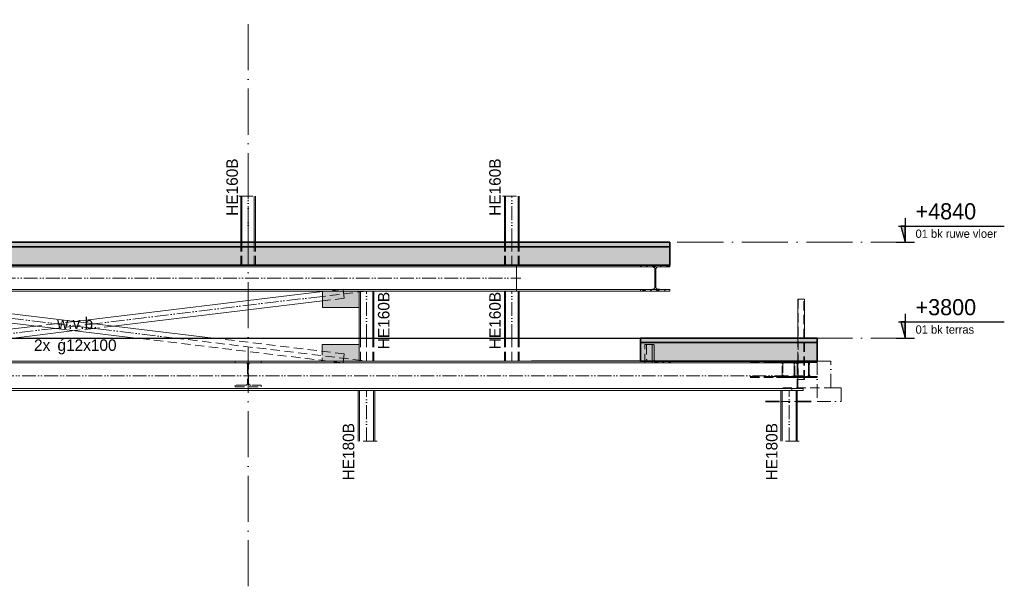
# Model space of a CAD drawing. Header units: millimetres. Extents: x 1146 to 81249, y 1106 to 40413.
# Tile 15 of 15: x 70564 to 81249, y 1106 to 7254. Entities that reach past the tile are written whole.
import ezdxf

# ---------------------------------------------------------------- set-up
doc = ezdxf.new("R2010")
doc.units = ezdxf.units.MM
for name, pattern in [('00_PBT_AFBR', [250, 150, -50, 0, -50]), ('00_PBT_HART', [240, 150, -30, 0, -30, 0, -30]), ('00_PBT_HID2', [150, 100, -50]), ('00_PBT_HID3', [76.46, 50, -26.46]), ('00_PBT_STRA', [1400, 500, -100, 0, -100, 500, -100, 0, -100])]:
    doc.linetypes.add(name, pattern=pattern)
for name, color, linetype, lineweight in [('A-DETL-____-OTLN', 90, 'Continuous', 13), ('A-DETL-GENF-OTLN', 92, 'Continuous', 18), ('A-FLOR-____-MCUT', 192, 'Continuous', 35), ('A-FLOR-____-OTLN', 192, 'Continuous', 25), ('A-FLOR-____-PATT', 8, 'Continuous', 35), ('A-FLOR-LEVL-OTLN', 51, 'Continuous', 13), ('G-____-____-TEXT', 231, 'Continuous', 13), ('S-BEAM-____-HDLN', 1, '00_PBT_HID2', 18), ('S-BEAM-____-MCUT', 12, 'Continuous', 18), ('S-BEAM-____-OTLN', 12, 'Continuous', 25), ('S-COLS-____-HDLN', 52, '00_PBT_HID2', 18), ('S-COLS-____-IDEN', 171, 'Continuous', 18), ('S-COLS-____-OTLN', 52, 'Continuous', 25), ('S-GRID-____-OTLN', 1, 'Continuous', 13)]:
    doc.layers.add(name, color=color, linetype=linetype, lineweight=lineweight)
doc.styles.add('PBT-Font_1', font='PBT-FONT.ttf', dxfattribs={"height": 125})
doc.styles.add('PBT-Font_2', font='PBT-FONT.ttf', dxfattribs={"height": 125})
doc.styles.add('PBT-Font_3', font='PBT-FONT.ttf', dxfattribs={"height": 90})
doc.styles.add('PBT-Font_4', font='PBT-FONT.ttf', dxfattribs={"height": 175})
pattern_1 = [(45, (69279.91, 0), (-106.066, 106.066), []), (135, (69279.91, 0), (-106.066, -106.066), []), (50, (69279.9, 0), (358.6306, -31.376), [37.5, -412.5]), (355, (69279.9, 0), (-69.376, 376.096), [30, -330]), (100.451, (69309.8, -2.6), (289.257, 344.717), [31.87, -350.571]), (46.184, (69279.9, 100), (533.62, -82.761), [56.25, -618.75]), (96.636, (69324.4, 93.1), (467.328, 487.062), [47.805, -525.856]), (351.184, (69279.9, 100), (467.333, 487.058), [45, -495]), (21, (69329.9, 75), (298.454, -201.3095), [37.5, -412.5]), (326, (69329.9, 75), (121.657, 362.575), [30, -330]), (71.451, (69354.78, 58.22), (420.112, 161.262), [31.87, -350.571]), (37.5, (69279.91, 0), (6.08, 166.447), [1.676, -324.324, 1.676, -333.324, -331.25]), (37.5, (69279.91, 0), (6.08, 166.447), [-661, 1.676, -329.574]), (7.5, (69279.91, 0), (131.5348, 197.206), [1.676, -189.324, 1.676, -316.824, -126.25]), (7.5, (69279.91, 0), (131.5348, 197.206), [-509.5, 1.676, -124.574]), (327.5, (69168.41, 0), (266.9112, -11.2774), [1.676, -123.324, 1.676, -388.324, -517.5]), (327.5, (69168.41, 0), (266.9112, -11.2774), [-515, 1.676, -515.824]), (317.5, (69118.4, 0), (291.593, 50.0525), [1.676, -160.824, 1.676, -257.324, -367.5]), (317.5, (69118.4, 0), (291.593, 50.0525), [-421.5, 1.676, -365.824]), (317.5, (69118.4, 0), (291.593, 50.0525), [1.676, -160.824, 1.676, -257.324, -367.5]), (317.5, (69118.4, 0), (291.593, 50.0525), [-421.5, 1.676, -365.824])]
pattern_2 = [(45, (12287.38, 0), (-76.2, 76.2), []), (45, (12352.15, 0), (-76.2, 76.2), []), (45, (12355.96, 0), (-76.2, 76.2), []), (45, (12359.77, 0), (-76.2, 76.2), []), (45, (12363.58, 0), (-76.2, 76.2), []), (45, (12367.39, 0), (-76.2, 76.2), []), (45, (12371.2, 0), (-76.2, 76.2), []), (45, (12375.01, 0), (-76.2, 76.2), [])]

# ---------------------------------------------------------------- blocks, each defined once
blk = doc.blocks.new('28_PBT_SF_stalen ligger_H-profiel_R24 - HE280B-1590222-D as 7')
at = {"layer": 'S-BEAM-____-OTLN', "lineweight": 18}
for p, q in [((6460, 4572), (6460, 4590)), ((6460, 4571), (6460, 4572)), ((6460, 4572), (18961, 4572)), ((6460, 4569), (6460, 4571)), ((6460, 4566), (6460, 4568)), ((6460, 4561), (6460, 4564)), ((6460, 4556), (6460, 4559)), ((6460, 4548), (6460, 4553)), ((6460, 4352), (6460, 4548)), ((18961, 4590), (18961, 4572)), ((18961, 4572), (18961, 4571)), ((18961, 4571), (18961, 4569)), ((18961, 4568), (18961, 4566)), ((18961, 4564), (18961, 4561)), ((18961, 4559), (18961, 4556)), ((18961, 4553), (18961, 4548)), ((18961, 4548), (18961, 4352)), ((6460, 4347), (6460, 4352)), ((6460, 4341), (6460, 4344)), ((6460, 4336), (6460, 4339)), ((6460, 4332), (6460, 4334)), ((6460, 4329), (6460, 4331)), ((6460, 4328), (6460, 4329)), ((6460, 4310), (6460, 4328)), ((6460, 4328), (18961, 4328)), ((6460, 4310), (10520, 4310)), ((10920, 4310), (16856, 4310)), ((17256, 4310), (18961, 4310)), ((18961, 4352), (18961, 4347)), ((18961, 4344), (18961, 4341)), ((18961, 4339), (18961, 4336)), ((18961, 4334), (18961, 4332)), ((18961, 4331), (18961, 4329)), ((18961, 4329), (18961, 4328)), ((18961, 4328), (18961, 4310))]:
    blk.add_line(p, q, dxfattribs=at)
at = {"layer": 'S-BEAM-____-OTLN', "linetype": '00_PBT_HART', "lineweight": 13}
blk.add_line((6410, 4450), (19011, 4450), dxfattribs=at)
blk = doc.blocks.new('28_PBT_SC_stalen kolom_H-profiel_R24 - HE180B-1678608-D as 7')
at = {"layer": 'S-COLS-____-OTLN', "lineweight": 18}
for p, q in [((11525, 2680), (11525, 3230)), ((11539, 2680), (11539, 3230)), ((11691, 3230), (11691, 2680)), ((11705, 2680), (11705, 3230))]:
    blk.add_line(p, q, dxfattribs=at)
at = {"layer": 'S-COLS-____-OTLN', "linetype": '00_PBT_HART', "lineweight": 13}
blk.add_line((11615, 2680), (11615, 3230), dxfattribs=at)
blk = doc.blocks.new('28_PBT_SF_stalen ligger_H-profiel_R24 - HE280B-1587540-D as 7')
at = {"layer": 'S-BEAM-____-OTLN', "lineweight": 13}
h = blk.add_hatch(dxfattribs=at)
h.set_pattern_fill('FP_44', color=256, style=0, pattern_type=2)
h.set_pattern_definition(pattern_2)
h.paths.add_polyline_path([(20486, 4310), (20626, 4310), (20626, 4328), (20497, 4329), (20491, 4330), (20486, 4333), (20482, 4337), (20478, 4341), (20476, 4346), (20475, 4352), (20475, 4548), (20476, 4554), (20479, 4560), (20482, 4564), (20486, 4567), (20491, 4570), (20497, 4571), (20502, 4572), (20626, 4572), (20626, 4590), (20310, 4590), (20310, 4572), (20442, 4571), (20450, 4569), (20453, 4567), (20457, 4564), (20461, 4559), (20463, 4552), (20464, 4548), (20463, 4348), (20463, 4346), (20461, 4341), (20455, 4335), (20453, 4333), (20445, 4329), (20442, 4329), (20437, 4328), (20310, 4328), (20310, 4310), (20464, 4310)])
at = {"layer": 'S-BEAM-____-HDLN'}
for p, q in [((18961, 4590), (18961, 4572)), ((20438, 4572), (20503, 4572)), ((18961, 4328), (18961, 4310)), ((20438, 4328), (20503, 4328))]:
    blk.add_line(p, q, dxfattribs=at)
for centre, start_param, end_param in [((18961, 4548), 0, 0.249605), ((18961, 4548), 6.058786, 6.283185), ((18961, 4352), 2.891791, 3.141593), ((18961, 4352), 3.141593, 3.365992)]:
    blk.add_ellipse(centre, major_axis=(0, 24), ratio=0.000415, start_param=start_param, end_param=end_param, dxfattribs=at)
at = {"layer": 'S-BEAM-____-MCUT'}
for p, q in [((20310, 4590), (20310, 4572)), ((20626, 4590), (20310, 4590)), ((20310, 4572), (20409, 4572)), ((20464, 4548), (20464, 4352)), ((20475, 4352), (20475, 4548)), ((20502, 4572), (20626, 4572)), ((20626, 4572), (20626, 4590)), ((20408, 4328), (20310, 4328)), ((20310, 4328), (20310, 4310)), ((20310, 4310), (20626, 4310)), ((20626, 4328), (20502, 4328)), ((20626, 4310), (20626, 4328))]:
    blk.add_line(p, q, dxfattribs=at)
for points, knots in [([(20437, 4572), (20438, 4572), (20442, 4572), (20448, 4570), (20453, 4567), (20457, 4564), (20460, 4560), (20462, 4557), (20463, 4554), (20463, 4552), (20464, 4549), (20464, 4548)], [0, 0, 0, 0, 0.142857, 0.285714, 0.428571, 0.571429, 0.678571, 0.785714, 0.839286, 0.892857, 1, 1, 1, 1]), ([(20475, 4548), (20475, 4550), (20476, 4554), (20478, 4559), (20482, 4564), (20487, 4568), (20494, 4571), (20499, 4572), (20502, 4572)], [0, 0, 0, 0, 0.142857, 0.285714, 0.428571, 0.571429, 0.785714, 1, 1, 1, 1]), ([(20464, 4352), (20464, 4350), (20463, 4346), (20461, 4341), (20457, 4336), (20453, 4333), (20450, 4331), (20447, 4330), (20443, 4329), (20439, 4328), (20437, 4328)], [0, 0, 0, 0, 0.142857, 0.285714, 0.428571, 0.571429, 0.678571, 0.732143, 0.785714, 1, 1, 1, 1]), ([(20502, 4328), (20500, 4328), (20497, 4328), (20491, 4330), (20486, 4333), (20482, 4336), (20479, 4340), (20477, 4343), (20476, 4346), (20476, 4348), (20475, 4351), (20475, 4352)], [0, 0, 0, 0, 0.142857, 0.285714, 0.428571, 0.571429, 0.678571, 0.785714, 0.839286, 0.892857, 1, 1, 1, 1])]:
    blk.add_open_spline(points, degree=3, knots=knots, dxfattribs=at)
at = {"layer": 'S-BEAM-____-OTLN', "lineweight": 18}
for p, q in [((18961, 4572), (18961, 4590)), ((18961, 4572), (20310, 4572)), ((18961, 4352), (18961, 4548)), ((20437, 4572), (20409, 4572)), ((18961, 4310), (18961, 4328)), ((18961, 4328), (20310, 4328)), ((18961, 4310), (20310, 4310))]:
    blk.add_line(p, q, dxfattribs=at)
at = {"layer": 'S-BEAM-____-OTLN', "lineweight": 18, "flags": 128}
blk.add_lwpolyline([(20408, 4328), (20433, 4328), (20437, 4328)], dxfattribs=at)
at = {"layer": 'S-BEAM-____-OTLN', "lineweight": 18}
for centre, start_param, end_param in [((18961, 4548), 5.959025, 6.058786), ((18961, 4548), 5.699817, 5.767035), ((18961, 4548), 5.449808, 5.545525), ((18961, 4548), 5.202849, 5.295508), ((18961, 4548), 4.936788, 5.036291), ((18961, 4352), 4.388228, 4.48799), ((18961, 4352), 4.129021, 4.221719), ((18961, 4352), 3.879012, 3.974729), ((18961, 4352), 3.657416, 3.724711), ((18961, 4352), 3.365992, 3.465495)]:
    blk.add_ellipse(centre, major_axis=(0, 24), ratio=0.000415, start_param=start_param, end_param=end_param, dxfattribs=at)
blk = doc.blocks.new('28_PBT_SC_stalen kolom_H-profiel_R24 - HE160B-V62-D as 7')
at = {"layer": 'S-COLS-____-HDLN'}
for p, q in [((15970, 4590), (15970, 4840)), ((15983, 4590), (15983, 4840)), ((16050, 4590), (16050, 4840)), ((16117, 4840), (16117, 4590)), ((16130, 4590), (16130, 4840))]:
    blk.add_line(p, q, dxfattribs=at)
at = {"layer": 'S-COLS-____-OTLN', "lineweight": 18}
for p, q in [((15970, 4840), (15970, 5340)), ((15983, 4840), (15983, 5340)), ((16117, 5340), (16117, 4840)), ((16130, 4840), (16130, 5340))]:
    blk.add_line(p, q, dxfattribs=at)
at = {"layer": 'S-COLS-____-OTLN', "linetype": '00_PBT_HART', "lineweight": 13}
blk.add_line((16050, 4840), (16050, 5340), dxfattribs=at)
blk = doc.blocks.new('28_PBT_SF_stalen ligger_H-profiel_R24 - HE320B-1834590-D as 7')
at = {"layer": 'S-BEAM-____-HDLN'}
for p, q in [((4054, 3390), (4119, 3390)), ((4203, 3390), (4229, 3390)), ((21971, 3390), (22074, 3390))]:
    blk.add_line(p, q, dxfattribs=at)
at = {"layer": 'S-BEAM-____-OTLN', "linetype": '00_PBT_HART', "lineweight": 13}
for p, q in [((4119, 3390), (4203, 3390)), ((4229, 3390), (21971, 3390))]:
    blk.add_line(p, q, dxfattribs=at)
blk = doc.blocks.new('28_PBT_SC_stalen kolom_H-profiel_R24 - HE160B-V64-D as 7')
at = {"layer": 'S-COLS-____-HDLN'}
for p, q in [((17255, 3550), (17255, 3800)), ((17268, 3550), (17268, 3800)), ((17335, 3550), (17335, 3800)), ((17402, 3800), (17402, 3550)), ((17415, 3550), (17415, 3800))]:
    blk.add_line(p, q, dxfattribs=at)
at = {"layer": 'S-COLS-____-OTLN', "lineweight": 18}
for p, q in [((17268, 3800), (17268, 4310)), ((17402, 4310), (17402, 3800)), ((17415, 3800), (17415, 4310)), ((17255, 3800), (17255, 4130))]:
    blk.add_line(p, q, dxfattribs=at)
at = {"layer": 'S-COLS-____-OTLN', "linetype": '00_PBT_HART', "lineweight": 13}
blk.add_line((17335, 3800), (17335, 4310), dxfattribs=at)
blk = doc.blocks.new('28_PBT_SC_stalen kolom_H-profiel_R24 - HE160B-V65-D as 7')
at = {"layer": 'S-COLS-____-HDLN'}
for p, q in [((18832, 3550), (18832, 3800)), ((18845, 3550), (18845, 3800)), ((18912, 3550), (18912, 3800)), ((18979, 3800), (18979, 3550)), ((18992, 3550), (18992, 3800))]:
    blk.add_line(p, q, dxfattribs=at)
at = {"layer": 'S-COLS-____-OTLN', "lineweight": 18}
for p, q in [((18832, 3800), (18832, 4310)), ((18845, 3800), (18845, 4310)), ((18979, 4310), (18979, 3800)), ((18992, 3800), (18992, 4310))]:
    blk.add_line(p, q, dxfattribs=at)
at = {"layer": 'S-COLS-____-OTLN', "linetype": '00_PBT_HART', "lineweight": 13}
blk.add_line((18912, 3800), (18912, 4310), dxfattribs=at)
blk = doc.blocks.new('28_PBT_SF_stalen ligger_L-profiel_R24 - L200x200x20-1783513-D as 7')
at = {"layer": 'S-BEAM-____-OTLN', "lineweight": 13}
h = blk.add_hatch(dxfattribs=at)
h.set_pattern_fill('FP_44', color=256, style=0, pattern_type=2)
h.set_pattern_definition(pattern_2)
h.paths.add_polyline_path([(20435, 3530), (20635, 3530), (20635, 3541), (20634, 3545), (20632, 3548), (20628, 3550), (20626, 3550), (20435, 3550)])
at = {"layer": 'S-BEAM-____-HDLN'}
for p, q in [((20355, 3530), (20355, 3730)), ((20435, 3730), (20355, 3730)), ((20375, 3721), (20375, 3568)), ((20377, 3530), (20355, 3530)), ((20554, 3541), (20554, 3530))]:
    blk.add_line(p, q, dxfattribs=at)
for centre, major_axis, start_param, end_param in [((20366, 3721), (0, 9), 4.712389, 6.283185), ((20393, 3568), (0, 18), 1.570796, 3.120417), ((20545, 3541), (0, 9), 4.712389, 6.240834)]:
    blk.add_ellipse(centre, major_axis=major_axis, ratio=0.997199, start_param=start_param, end_param=end_param, dxfattribs=at)
at = {"layer": 'S-BEAM-____-MCUT'}
for p, q in [((20446, 3730), (20435, 3730)), ((20435, 3730), (20435, 3530)), ((20455, 3568), (20455, 3721)), ((20435, 3530), (20635, 3530)), ((20626, 3550), (20473, 3550)), ((20635, 3530), (20635, 3541))]:
    blk.add_line(p, q, dxfattribs=at)
at = {"layer": 'S-BEAM-____-MCUT', "flags": 128}
for points in [[(20455, 3721), (20455, 3723), (20454, 3725), (20453, 3727), (20451, 3728), (20450, 3729), (20448, 3730), (20446, 3730)], [(20473, 3550), (20469, 3550), (20465, 3552), (20462, 3554), (20459, 3557), (20457, 3560), (20455, 3564), (20455, 3568)], [(20635, 3541), (20635, 3543), (20634, 3545), (20633, 3547), (20632, 3548), (20630, 3549), (20628, 3550), (20626, 3550)]]:
    blk.add_lwpolyline(points, dxfattribs=at)
at = {"layer": 'S-BEAM-____-OTLN', "lineweight": 18}
blk.add_line((20435, 3530), (20377, 3530), dxfattribs=at)
blk = doc.blocks.new('28_PBT_SF_stalen ligger_strip_R24 - windverband 12x100-1841050-D as 7')
at = {"layer": 'S-BEAM-____-HDLN'}
for p, q in [((11060, 4303), (11080, 4300)), ((11252, 4310), (11254, 4330)), ((11269, 4328), (11254, 4330)), ((11419, 4310), (11270, 4328)), ((16915, 3550), (14832, 3800)), ((15252, 3800), (17335, 3550)), ((17093, 3629), (15671, 3800)), ((17081, 3530), (16916, 3550)), ((17093, 3629), (17081, 3530))]:
    blk.add_line(p, q, dxfattribs=at)
at = {"layer": 'S-BEAM-____-OTLN', "linetype": '00_PBT_HART', "lineweight": 13}
for p, q in [((11000, 4310), (11059, 4303)), ((11080, 4300), (15251, 3800))]:
    blk.add_line(p, q, dxfattribs=at)
at = {"layer": 'S-BEAM-____-OTLN', "lineweight": 18}
for p, q in [((11242, 4231), (11252, 4310)), ((15670, 3800), (11420, 4310)), ((14831, 3800), (11242, 4231))]:
    blk.add_line(p, q, dxfattribs=at)
blk = doc.blocks.new('28_PBT_SF_stalen ligger_strip_R24 - windverband 12x100-1841134-D as 7')
at = {"layer": 'S-BEAM-____-HDLN'}
for p, q in [((17065, 4328), (16856, 4303)), ((17335, 4310), (16856, 4252)), ((17081, 4330), (17066, 4328)), ((17081, 4330), (17093, 4231)), ((17093, 4231), (16856, 4202)), ((13957, 3955), (13748, 3930)), ((14167, 3980), (13958, 3955)), ((14377, 3955), (14168, 3930)), ((14167, 3930), (13958, 3905)), ((14377, 3905), (14168, 3880)), ((14587, 3930), (14378, 3905)), ((13083, 3800), (11000, 3550)), ((12664, 3800), (11242, 3629)), ((13503, 3800), (11254, 3530)), ((11254, 3530), (11242, 3629)), ((11242, 3629), (11242, 3629)), ((11254, 3530), (11254, 3530))]:
    blk.add_line(p, q, dxfattribs=at)
at = {"layer": 'S-BEAM-____-OTLN', "lineweight": 18}
for p, q in [((16856, 4303), (14168, 3980)), ((16856, 4202), (14587, 3930)), ((13748, 3930), (12665, 3800)), ((14167, 3880), (13504, 3800))]:
    blk.add_line(p, q, dxfattribs=at)
at = {"layer": 'S-BEAM-____-OTLN', "linetype": '00_PBT_HART', "lineweight": 13}
for p, q in [((16856, 4252), (14378, 3955)), ((13957, 3905), (13084, 3800))]:
    blk.add_line(p, q, dxfattribs=at)
blk = doc.blocks.new('21_PBT_SF_geveldrager_R24 - Geveldrager volgens leverancier terras-1780710-D as 7')
at = {"layer": 'S-BEAM-____-HDLN'}
for p, q in [((21851, 3260), (22375, 3260)), ((21831, 3110), (22011, 3110))]:
    blk.add_line(p, q, dxfattribs=at)
at = {"layer": 'S-BEAM-____-MCUT', "linetype": '00_PBT_AFBR', "lineweight": 13}
for p, q in [((22375, 3550), (22224, 3550)), ((22224, 3550), (22224, 3110)), ((22375, 3260), (22375, 3550)), ((22486, 3260), (22375, 3260)), ((22486, 3110), (22486, 3260)), ((22224, 3110), (22486, 3110))]:
    blk.add_line(p, q, dxfattribs=at)
at = {"layer": 'S-BEAM-____-OTLN', "linetype": '00_PBT_AFBR', "lineweight": 35}
for p, q in [((21665, 3110), (21831, 3110)), ((22011, 3110), (22224, 3110))]:
    blk.add_line(p, q, dxfattribs=at)
blk = doc.blocks.new('28_PBT_SC_stalen kolom_koker-profiel_R24 - K60x60x5_S355 t_b_v_ plantenbak-V61-D as 7')
at = {"layer": 'S-COLS-____-HDLN'}
for p, q in [((22019, 4220), (22019, 3350)), ((22081, 3350), (22081, 4220)), ((22087, 4220), (22087, 4220)), ((22014, 3800), (22014, 3350)), ((22087, 3350), (22087, 3800)), ((22031, 3350), (22014, 3350)), ((22014, 3350), (22014, 3350)), ((22031, 3350), (22041, 3350)), ((22083, 3350), (22041, 3350)), ((22083, 3350), (22087, 3350))]:
    blk.add_line(p, q, dxfattribs=at)
at = {"layer": 'S-COLS-____-OTLN', "lineweight": 18}
for p, q in [((22014, 4220), (22014, 3800)), ((22014, 4220), (22014, 4220)), ((22014, 4220), (22031, 4220)), ((22041, 4220), (22031, 4220)), ((22041, 4220), (22083, 4220)), ((22087, 4220), (22083, 4220)), ((22087, 3800), (22087, 4220))]:
    blk.add_line(p, q, dxfattribs=at)
blk = doc.blocks.new('00_PBT_DI_afbreeklijn - Afbreeklijn doorsteek 20-1712104-D as 7')
at = {"layer": 'A-DETL-GENF-OTLN', "linetype": '00_PBT_AFBR'}
blk.add_line((6700, 5340), (6900, 5340), dxfattribs=at)
blk = doc.blocks.new('00_PBT_DI_afbreeklijn - Afbreeklijn doorsteek 20-1712503-D as 7')
at = {"layer": 'A-DETL-GENF-OTLN', "linetype": '00_PBT_AFBR'}
blk.add_line((22031, 2680), (21811, 2680), dxfattribs=at)
blk = doc.blocks.new('00_PBT_DI_afbreeklijn - Afbreeklijn doorsteek 20-1712603-D as 7')
at = {"layer": 'A-DETL-GENF-OTLN', "linetype": '00_PBT_AFBR'}
blk.add_line((17450, 2680), (17225, 2680), dxfattribs=at)
blk = doc.blocks.new('Level - maat onder de streep-962598-D as 7')
at = {"layer": 'A-FLOR-LEVL-OTLN'}
blk.add_hatch(color=256, dxfattribs=at).paths.add_polyline_path([(23181, 4840), (23133, 5015), (23181, 5015)])
at = {"layer": 'A-FLOR-LEVL-OTLN', "lineweight": 25}
for p, q in [((23181, 5102), (23181, 4840)), ((23109, 5015), (24256, 5015)), ((23181, 5015), (23133, 5015)), ((23133, 5015), (23181, 4840)), ((23181, 4840), (23181, 5015)), ((23081, 4840), (23281, 4840))]:
    blk.add_line(p, q, dxfattribs=at)

msp = doc.modelspace()

# ---------------------------------------------------------------- hatches: boundary and pattern name
at = {"layer": 'A-DETL-GENF-OTLN'}
for points in [[(74085.2744, 4130), (74248.1476, 4130), (74248.1476, 4310), (73848.1476, 4310), (73848.1476, 4130), (73890.2637, 4130)], [(73907.7682, 3550), (74247.5156, 3550), (74247.5156, 3730), (73847.5156, 3730), (73847.5156, 3550), (73890.2637, 3550)]]:
    msp.add_hatch(color=7, dxfattribs=at).paths.add_polyline_path(points)
at = {"layer": 'A-FLOR-____-PATT'}
msp.add_hatch(color=256, dxfattribs=at).paths.add_polyline_path([(76386.7767, 4790), (77618.1166, 4790), (77618.1166, 4840), (61787.4145, 4840), (61787.4145, 4790), (75138.5202, 4790)])
at = {"layer": 'A-FLOR-____-PATT', "lineweight": 13}
h = msp.add_hatch(dxfattribs=at)
h.set_pattern_fill('FP_43', color=256, style=0, pattern_type=2)
h.set_pattern_definition(pattern_1)
h.paths.add_polyline_path([(61787.4145, 4590), (77618.1166, 4590), (77618.1166, 4790), (61787.4145, 4790), (61787.4145, 4655.9709)])
at = {"layer": 'A-FLOR-____-PATT'}
h = msp.add_hatch(color=256, dxfattribs=at)
h.paths.add_polyline_path([(77635.0332, 3750), (79218.7711, 3750), (79218.7711, 3800), (77302.4949, 3800), (77302.4949, 3750), (77322.9691, 3750)])
h.paths.add_polyline_path([(61407.6986, 3750), (62103.0362, 3750), (62103.0362, 3800), (61117.1104, 3800), (61117.1104, 3750)])
at = {"layer": 'A-FLOR-____-PATT', "lineweight": 13}
h = msp.add_hatch(dxfattribs=at)
h.set_pattern_fill('FP_43', color=256, style=0, pattern_type=2)
h.set_pattern_definition(pattern_1)
h.paths.add_polyline_path([(61117.1104, 3550), (62103.0362, 3550), (62103.0362, 3750), (61117.1104, 3750), (61117.1104, 3601.8472)])
h.paths.add_polyline_path([(79195.3539, 3550), (79218.7711, 3550), (79218.7711, 3750), (77302.4949, 3750), (77302.4949, 3550), (79117.3378, 3550)])
at = {"layer": 'S-BEAM-____-OTLN', "lineweight": 13}
h = msp.add_hatch(dxfattribs=at)
h.set_pattern_fill('FP_44', color=256, style=0, pattern_type=2)
h.set_pattern_definition([(45, (69279.91, 0), (-76.2, 76.2), []), (45, (69344.68, 0), (-76.2, 76.2), []), (45, (69348.49, 0), (-76.2, 76.2), []), (45, (69352.3, 0), (-76.2, 76.2), []), (45, (69356.11, 0), (-76.2, 76.2), []), (45, (69359.92, 0), (-76.2, 76.2), []), (45, (69363.73, 0), (-76.2, 76.2), []), (45, (69367.54, 0), (-76.2, 76.2), [])])
h.paths.add_polyline_path([(79195.3539, 3370), (79216.5352, 3370.4417), (79216.5352, 3384), (79144.5661, 3384.3759), (79141.3915, 3385.4845), (79138.5432, 3387.2706), (79136.1638, 3389.6451), (79134.3728, 3392.4895), (79133.2607, 3395.6615), (79132.8838, 3399), (79133.2615, 3524.3421), (79134.375, 3527.515), (79136.1674, 3530.3594), (79138.5477, 3532.733), (79142.6893, 3534.9689), (79144.5697, 3535.625), (79147.9085, 3536), (79216.5352, 3536), (79216.5352, 3550), (79038.4726, 3550), (79038.4726, 3536), (79112.6871, 3535.6242), (79117.3378, 3533.59), (79118.7101, 3532.7295), (79121.0896, 3530.355), (79122.8807, 3527.5106), (79123.9929, 3524.3386), (79124.3697, 3521), (79123.992, 3395.6578), (79122.8785, 3392.4849), (79120.8004, 3389.3556), (79117.0522, 3386.231), (79114.5635, 3385.0309), (79112.6835, 3384.375), (79109.3447, 3384), (79038.4726, 3384), (79038.4726, 3370), (79180.2454, 3370)])

# ---------------------------------------------------------------- linework, layer by layer
at = {"layer": 'A-DETL-____-OTLN'}
for p, q in [((74248.1476, 4310), (73848.1476, 4310)), ((73848.1476, 4310), (73848.1476, 4130)), ((74248.1476, 4130), (74248.1476, 4310)), ((73848.1476, 4130), (74248.1476, 4130)), ((73847.5156, 3730), (73847.5156, 3662.7801)), ((74247.5156, 3730), (73847.5156, 3730)), ((74247.5156, 3550), (74247.5156, 3730)), ((73847.5156, 3561.9398), (73847.5156, 3550)), ((73847.5156, 3550), (74247.5156, 3550))]:
    msp.add_line(p, q, dxfattribs=at)
at = {"layer": 'A-DETL-____-OTLN', "linetype": '00_PBT_HID3'}
msp.add_line((73847.5156, 3662.7801), (73847.5156, 3561.9398), dxfattribs=at)
at = {"layer": 'A-FLOR-____-MCUT'}
for p, q in [((77618.1166, 4840), (61787.4145, 4840)), ((77618.1166, 4590), (77618.1166, 4840)), ((77618.1166, 4790), (61787.4145, 4790)), ((61787.4145, 4590), (77618.1166, 4590)), ((79218.7711, 3800), (77302.4949, 3800)), ((77302.4949, 3800), (77302.4949, 3550)), ((79218.7711, 3750), (77302.4949, 3750)), ((79218.7711, 3550), (79218.7711, 3800)), ((77302.4949, 3550), (79218.7711, 3550))]:
    msp.add_line(p, q, dxfattribs=at)
at = {"layer": 'A-FLOR-____-OTLN'}
for p, q in [((62103.0362, 3800), (77302.4949, 3800)), ((77302.4949, 3550), (76119.6741, 3550))]:
    msp.add_line(p, q, dxfattribs=at)
at = {"layer": 'A-FLOR-LEVL-OTLN', "linetype": '00_PBT_STRA', "lineweight": 18}
for p, q in [((58797.5385, 4840), (80173.7447, 4840)), ((58797.5385, 3800), (80173.7447, 3800))]:
    msp.add_line(p, q, dxfattribs=at)
at = {"layer": 'S-BEAM-____-HDLN'}
for p, q in [((72902.533, 3550), (72902.533, 3532)), ((72902.533, 3532), (73013.283, 3532)), ((73071.783, 3532), (73182.533, 3532)), ((73182.533, 3532), (73182.533, 3550)), ((78740.8084, 3536), (78445.5262, 3536)), ((78740.8084, 3536), (78740.8084, 3550)), ((78769.5111, 3536), (78740.8084, 3536)), ((78820.4488, 3536), (78769.5338, 3536)), ((78875.9593, 3536), (78822.1116, 3536)), ((78875.2834, 3536), (78863.5577, 3536)), ((78942.3901, 3550), (78942.3901, 3529.5)), ((78942.3901, 3550), (78942.3901, 3536)), ((79066.6957, 3529.5), (78964.0437, 3529.5)), ((79018.1129, 3529.5), (79066.6957, 3529.5)), ((79066.6957, 3529.5), (79066.6957, 3550)), ((79066.6957, 3536), (79066.6957, 3550)), ((79110.0154, 3536), (79147.9747, 3536)), ((73037.283, 3508), (73037.283, 3312)), ((73047.783, 3312), (73047.783, 3508)), ((78837.2629, 3399), (78837.2629, 3521)), ((78846.7804, 3521), (78846.7804, 3399)), ((78975.7225, 3399), (78975.7225, 3521)), ((79002.1604, 3502.5), (79002.1604, 3277.5)), ((79006.9254, 3277.5), (79006.9254, 3502.5)), ((78740.8084, 3384), (78445.5262, 3384)), ((78740.8084, 3370), (78445.5262, 3370)), ((78740.8084, 3384), (78777.4539, 3384)), ((78740.8084, 3370), (78740.8084, 3384)), ((78875.2834, 3370), (78740.8084, 3370)), ((78777.4765, 3384), (78820.4488, 3384)), ((78875.9593, 3384), (78822.1123, 3384)), ((78875.9593, 3370), (78861.2928, 3370)), ((78863.5577, 3384), (78875.2834, 3384)), ((78942.3901, 3384), (78942.3901, 3370)), ((79066.6957, 3370), (79066.6957, 3384)), ((79110.0159, 3384), (79147.9752, 3384)), ((73013.283, 3288), (72902.533, 3288)), ((72902.533, 3288), (72902.533, 3270)), ((72902.533, 3270), (73182.533, 3270)), ((73182.533, 3288), (73071.783, 3288)), ((73182.533, 3270), (73182.533, 3288)), ((78942.3901, 3250.5), (78942.3901, 3230)), ((79066.6957, 3250.5), (79055.7289, 3250.5)), ((79066.6957, 3250.5), (79055.7289, 3250.5)), ((79066.6957, 3230), (79055.7289, 3230)), ((79055.7289, 3230), (79066.6957, 3230)), ((79066.6957, 3230), (79066.6957, 3250.5))]:
    msp.add_line(p, q, dxfattribs=at)
at = {"layer": 'S-BEAM-____-HDLN', "flags": 128}
for points in [[(78991.1596, 3529.4952), (78993.4623, 3528.8231), (78995.827, 3526.8262), (78997.9482, 3523.6095), (78999.7196, 3519.3342), (79001.0525, 3514.2149), (79001.8799, 3508.5081), (79002.1604, 3502.5)], [(79006.9254, 3502.5), (79007.2059, 3508.5081), (79008.0333, 3514.2149), (79009.3662, 3519.3342), (79011.1376, 3523.6095), (79013.2589, 3526.8262), (79015.6235, 3528.8231), (79017.9263, 3529.4952)], [(79002.1604, 3277.5), (79001.8799, 3271.4919), (79001.0525, 3265.7851), (78999.7196, 3260.6658), (78997.9482, 3256.3905), (78995.827, 3253.1738), (78993.4623, 3251.1769), (78991.1596, 3250.5048)], [(79017.9263, 3250.5048), (79015.6235, 3251.1769), (79013.2589, 3253.1738), (79011.1376, 3256.3905), (79009.3662, 3260.6658), (79008.0333, 3265.7851), (79007.2059, 3271.4919), (79006.9254, 3277.5)]]:
    msp.add_lwpolyline(points, dxfattribs=at)
at = {"layer": 'S-BEAM-____-HDLN'}
for centre, start, end in [((73013.283, 3508), 64.78601382, 90), ((73013.283, 3508), 0, 64.16527852), ((73071.783, 3508), 115.83472148, 180), ((73071.783, 3508), 90, 115.21398618), ((73013.283, 3312), 270, 0), ((73071.783, 3312), 180, 270)]:
    msp.add_arc(centre, 24, start, end, dxfattribs=at)
for points, knots in [([(78837.2629, 3521), (78837.2566, 3521.913), (78837.1205, 3523.2501), (78836.6909, 3524.9601), (78836.0749, 3526.6529), (78835.03, 3528.6241), (78833.1608, 3530.9711), (78830.6414, 3533.0855), (78826.3987, 3535.3213), (78822.8601, 3535.9989), (78820.4488, 3536)], [-1, -1, -1, -1, -0.8928571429, -0.8392857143, -0.7857142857, -0.6785714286, -0.5714285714, -0.4285714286, -0.2857142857, 0, 0, 0, 0]), ([(78863.5577, 3536), (78861.7545, 3535.9993), (78858.2213, 3535.491), (78853.8453, 3533.4678), (78850.6416, 3530.7703), (78848.4886, 3527.8965), (78847.0969, 3524.5591), (78846.7888, 3522.2166), (78846.7804, 3521)], [-1, -1, -1, -1, -0.7857142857, -0.5714285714, -0.4285714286, -0.2857142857, -0.1428571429, 0, 0, 0, 0]), ([(78975.7225, 3521), (78975.7307, 3522.769), (78976.2129, 3525.3314), (78977.746, 3528.4636), (78979.4671, 3530.8102), (78981.8316, 3532.9647), (78985.8808, 3535.2806), (78989.3137, 3535.9966), (78991.662, 3536)], [-1, -1, -1, -1, -0.7857142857, -0.6785714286, -0.5714285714, -0.4285714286, -0.2857142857, 0, 0, 0, 0]), ([(78820.4488, 3384), (78822.254, 3384.0005), (78825.7921, 3384.5066), (78830.177, 3386.525), (78833.3893, 3389.2208), (78835.549, 3392.0956), (78836.9453, 3395.4364), (78837.2544, 3397.7817), (78837.2629, 3399)], [-1, -1, -1, -1, -0.7857142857, -0.5714285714, -0.4285714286, -0.2857142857, -0.1428571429, 0, 0, 0, 0]), ([(78846.7804, 3399), (78846.7866, 3398.0882), (78846.9223, 3396.7529), (78847.3504, 3395.0448), (78847.9644, 3393.3539), (78849.006, 3391.3842), (78850.8694, 3389.0377), (78853.382, 3386.922), (78857.6156, 3384.6819), (78861.1492, 3384.0014), (78863.5577, 3384)], [-1, -1, -1, -1, -0.8928571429, -0.8392857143, -0.7857142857, -0.6785714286, -0.5714285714, -0.4285714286, -0.2857142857, 0, 0, 0, 0]), ([(78991.662, 3384), (78989.9036, 3384.0022), (78986.4696, 3384.5354), (78982.267, 3386.6385), (78979.2546, 3389.3834), (78977.2675, 3392.2567), (78976.0072, 3395.5356), (78975.7281, 3397.8193), (78975.7225, 3399)], [-1, -1, -1, -1, -0.7857142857, -0.5714285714, -0.4285714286, -0.2857142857, -0.1428571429, 0, 0, 0, 0])]:
    msp.add_open_spline(points, degree=3, knots=knots, dxfattribs=at)
at = {"layer": 'S-BEAM-____-MCUT'}
for p, q in [((79038.4726, 3550), (79038.4726, 3536)), ((79218.7711, 3550), (79038.4726, 3550)), ((79038.4726, 3536), (79093.844, 3536)), ((79147.9085, 3536), (79218.7711, 3536)), ((79218.7711, 3536), (79218.7711, 3550)), ((79124.3697, 3521), (79124.3697, 3399)), ((79132.8838, 3399), (79132.8838, 3521)), ((79094.087, 3384), (79038.4726, 3384)), ((79038.4726, 3384), (79038.4726, 3370)), ((79038.4726, 3370), (79218.7711, 3370)), ((79218.7711, 3384), (79147.9085, 3384)), ((79218.7711, 3370), (79218.7711, 3384))]:
    msp.add_line(p, q, dxfattribs=at)
for points in [[(79109.3447, 3536), (79110.4868, 3535.9968), (79112.7067, 3535.7487), (79115.9189, 3534.6292), (79118.7882, 3532.8279), (79121.589, 3530.0376), (79123.7972, 3526.0368), (79124.3651, 3522.711), (79124.3697, 3521)], [(79132.8838, 3521), (79132.8871, 3522.1422), (79133.1364, 3524.3619), (79134.2611, 3527.5726), (79136.069, 3530.4378), (79138.8666, 3533.2314), (79142.8717, 3535.4305), (79146.1978, 3535.9955), (79147.9085, 3536)], [(79124.3697, 3399), (79124.3665, 3397.8577), (79124.1172, 3395.638), (79122.9924, 3392.4273), (79121.1844, 3389.5621), (79118.3868, 3386.7685), (79114.3815, 3384.5695), (79111.0554, 3384.0045), (79109.3447, 3384)], [(79147.9085, 3384), (79146.7664, 3384.0032), (79144.5465, 3384.2513), (79141.3344, 3385.3709), (79138.4651, 3387.1722), (79135.6644, 3389.9626), (79133.4563, 3393.9633), (79132.8884, 3397.2891), (79132.8838, 3399)]]:
    msp.add_open_spline(points, degree=3, knots=[0, 0, 0, 0, 0.1428571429, 0.2857142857, 0.4285714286, 0.5714285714, 0.7857142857, 1, 1, 1, 1], dxfattribs=at)
at = {"layer": 'S-BEAM-____-OTLN', "lineweight": 18}
for p, q in [((78963.9941, 3529.5), (61226.9131, 3529.5)), ((68472.5156, 3550), (76119.5458, 3550)), ((78875.2997, 3550), (78875.2997, 3536)), ((78875.2997, 3536), (79038.4726, 3536)), ((78966.6851, 3521), (78966.6851, 3399)), ((78875.2997, 3384), (78875.2997, 3370)), ((78875.2997, 3384), (79038.4726, 3384)), ((78875.2997, 3370), (79038.4726, 3370)), ((79055.6793, 3250.5), (61111.1089, 3250.5)), ((79055.6793, 3230), (61111.1089, 3230))]:
    msp.add_line(p, q, dxfattribs=at)
at = {"layer": 'S-BEAM-____-OTLN', "lineweight": 18, "flags": 128}
for points in [[(79109.3447, 3536), (79100.9261, 3536), (79093.8478, 3536)], [(79094.0914, 3384), (79097.7839, 3384), (79107.4141, 3384), (79109.3447, 3384)]]:
    msp.add_lwpolyline(points, dxfattribs=at)
at = {"layer": 'S-BEAM-____-OTLN', "lineweight": 18}
for points, knots in [([(78950.7277, 3536), (78952.487, 3535.9979), (78955.9234, 3535.4659), (78960.1305, 3533.3654), (78963.1472, 3530.6211), (78965.1375, 3527.7472), (78966.3999, 3524.4666), (78966.6794, 3522.1815), (78966.6851, 3521)], [-1, -1, -1, -1, -0.7857142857, -0.5714285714, -0.4285714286, -0.2857142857, -0.1428571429, 0, 0, 0, 0]), ([(78966.6851, 3399), (78966.6768, 3397.2297), (78966.1938, 3394.6658), (78964.6582, 3391.5323), (78962.9344, 3389.1853), (78960.5666, 3387.0314), (78956.5127, 3384.7176), (78953.0773, 3384.0032), (78950.7277, 3384)], [-1, -1, -1, -1, -0.7857142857, -0.6785714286, -0.5714285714, -0.4285714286, -0.2857142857, 0, 0, 0, 0])]:
    msp.add_open_spline(points, degree=3, knots=knots, dxfattribs=at)
at = {"layer": 'S-GRID-____-OTLN', "linetype": '00_PBT_STRA', "lineweight": 18}
msp.add_line((73042.533, 1105.8125), (73042.533, 7254.1553), dxfattribs=at)

# ---------------------------------------------------------------- block references
at = {"layer": 'A-DETL-GENF-OTLN'}
for name, p in [('00_PBT_DI_afbreeklijn - Afbreeklijn doorsteek 20-1712104-D as 7', (66242.533, 0)), ('00_PBT_DI_afbreeklijn - Afbreeklijn doorsteek 20-1712104-D as 7', (69104.4187, 0)), ('00_PBT_DI_afbreeklijn - Afbreeklijn doorsteek 20-1712603-D as 7', (56992.533, 0)), ('00_PBT_DI_afbreeklijn - Afbreeklijn doorsteek 20-1712503-D as 7', (56992.533, 0))]:
    msp.add_blockref(name, p, dxfattribs=at)
at = {"layer": 'A-FLOR-LEVL-OTLN', "lineweight": 25}
for p in [(56992.533, 0), (56992.533, -1040)]:
    msp.add_blockref('Level - maat onder de streep-962598-D as 7', p, dxfattribs=at)
at = {"layer": 'S-BEAM-____-HDLN'}
for name in ['28_PBT_SF_stalen ligger_H-profiel_R24 - HE280B-1587540-D as 7', '28_PBT_SF_stalen ligger_strip_R24 - windverband 12x100-1841050-D as 7', '28_PBT_SF_stalen ligger_strip_R24 - windverband 12x100-1841134-D as 7', '28_PBT_SF_stalen ligger_L-profiel_R24 - L200x200x20-1783513-D as 7', '21_PBT_SF_geveldrager_R24 - Geveldrager volgens leverancier terras-1780710-D as 7', '28_PBT_SF_stalen ligger_H-profiel_R24 - HE320B-1834590-D as 7']:
    msp.add_blockref(name, (56992.533, 0), dxfattribs=at)
at = {"layer": 'S-BEAM-____-OTLN', "linetype": '00_PBT_HART', "lineweight": 13}
msp.add_blockref('28_PBT_SF_stalen ligger_H-profiel_R24 - HE280B-1590222-D as 7', (56992.533, 0), dxfattribs=at)
at = {"layer": 'S-COLS-____-HDLN'}
for name, p in [('28_PBT_SC_stalen kolom_H-profiel_R24 - HE160B-V62-D as 7', (56992.533, 0)), ('28_PBT_SC_stalen kolom_H-profiel_R24 - HE160B-V62-D as 7', (59854.4187, 0)), ('28_PBT_SC_stalen kolom_H-profiel_R24 - HE160B-V64-D as 7', (56992.533, 0)), ('28_PBT_SC_stalen kolom_H-profiel_R24 - HE160B-V65-D as 7', (56992.533, 0)), ('28_PBT_SC_stalen kolom_koker-profiel_R24 - K60x60x5_S355 t_b_v_ plantenbak-V61-D as 7', (56992.533, 0))]:
    msp.add_blockref(name, p, dxfattribs=at)
at = {"layer": 'S-COLS-____-OTLN', "linetype": '00_PBT_HART', "lineweight": 13}
for p in [(62712.0822, 0), (67297.6509, 0)]:
    msp.add_blockref('28_PBT_SC_stalen kolom_H-profiel_R24 - HE180B-1678608-D as 7', p, dxfattribs=at)

# ---------------------------------------------------------------- texts
at = {"layer": 'A-FLOR-LEVL-OTLN', "attachment_point": 1}
for s, insert, char_height, width, style in [('+4840', (80285.6683, 5262.4377), 175, 789.662187, 'PBT-Font_4'), ('01 bk ruwe vloer', (80285.6683, 4977.1556), 90, 1174.472187, 'PBT-Font_3'), ('+3800', (80285.6683, 4222.4377), 175, 741.560937, 'PBT-Font_4'), ('01 bk terras', (80285.6683, 3937.1556), 90, 873.839375, 'PBT-Font_3')]:
    msp.add_mtext(s, dxfattribs=dict(at, insert=insert, char_height=char_height, width=width, style=style))
at = {"layer": 'G-____-____-TEXT', "color": 7, "lineweight": 18, "char_height": 125, "attachment_point": 1}
for s, insert, width, style in [('w.v.b.', (70970.4611, 4023.4507), 485.020937, 'PBT-Font_1'), ('2x ', (70719.1069, 3785.3257), 308.649688, 'PBT-Font_1'), ('ǵ12x100', (70973.7684, 3785.3257), 781.645313, 'PBT-Font_2')]:
    msp.add_mtext(s, dxfattribs=dict(at, insert=insert, width=width, style=style))
at = {"layer": 'S-COLS-____-IDEN', "lineweight": 13, "char_height": 125, "width": 649.366875, "attachment_point": 1, "rotation": 90, "style": 'PBT-Font_1'}
for s, insert in [('HE160B', (72806.2075, 5125.8129)), ('HE160B', (75659.1923, 5125.8129)), ('HE160B', (74451.3798, 3678.3447)), ('HE160B', (75659.1923, 3678.3447)), ('HE180B', (74069.0797, 2255.0858)), ('HE180B', (78662.2187, 2255.0858))]:
    msp.add_mtext(s, dxfattribs=dict(at, insert=insert))

doc.saveas('drawing.dxf')
